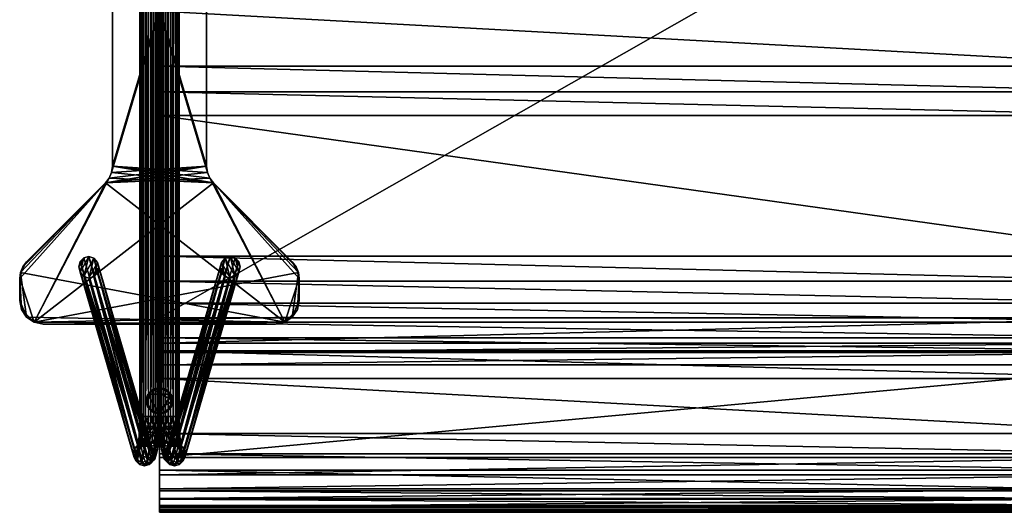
# Model space of a CAD drawing. Header units: inches. Extents: x -3.5 to 50, y -16.1 to 12.2.
# Tile 1 of 243: x -3.5 to 21.2, y -12.6 to -0.2. Entities that reach past the tile are written whole.
import ezdxf

# ---------------------------------------------------------------- set-up
doc = ezdxf.new("R2010")
doc.units = ezdxf.units.IN
doc.header["$MEASUREMENT"] = 0
for name, color, linetype in [('AFUCH-3-BSPT', 4, 'Continuous'), ('AFUCH-3-GDPL', 19, 'Continuous'), ('AFUCH-3-STUP', 5, 'Continuous')]:
    doc.layers.add(name, color=color, linetype=linetype)

msp = doc.modelspace()

# ---------------------------------------------------------------- meshes
at = {"layer": 'AFUCH-3-BSPT'}
mesh = msp.add_polyface(dxfattribs=at)
corners = [(-0.048, 10.191, 0.771), (-0.048, -10.191, 0.771), (0, -10.191, 0.651), (0, 10.191, 0.651), (-0.018, -10.191, 0.523), (-0.018, 10.191, 0.523), (-0.098, -10.191, 0.421), (-0.098, 10.191, 0.421), (-0.218, -10.191, 0.372), (-0.218, 10.191, 0.372), (-0.346, -10.191, 0.39), (-0.346, 10.191, 0.39), (-0.448, -10.191, 0.47), (-0.448, 10.191, 0.47), (-0.496, -10.191, 0.59), (-0.496, 10.191, 0.59), (-0.478, -10.191, 0.718), (-0.478, 10.191, 0.718), (-0.398, -10.191, 0.82), (-0.398, 10.191, 0.82), (-0.278, -10.191, 0.869), (-0.278, 10.191, 0.869), (-0.15, -10.191, 0.851), (-0.15, 10.191, 0.851), (-1.896, -6.681, 13.019), (-1.644, -6.225, 13.019), (-1.77, -6.182, 13.019), (-1.988, -6.577, 13.019), (-1.896, -6.212, 13.019), (-2.022, -6.44, 13.019), (-1.988, -6.307, 13.019), (-1.77, -6.724, 13.019), (-1.552, -6.329, 13.019), (-1.644, -6.694, 13.019), (-1.518, -6.466, 13.019), (-1.552, -6.6, 13.019), (-1.181, -3.92, 13.019), (-1.181, -3.92, 13.144), (-1.181, 3.92, 13.144), (-1.354, -4.338, 13.144), (-1.26, -4.215, 13.144), (-1.26, -4.215, 13.019), (-1.354, -4.338, 13.019), (-1.201, -4.073, 13.144), (-1.201, -4.073, 13.019), (-3.331, -6.315, 13.019), (-3.331, -6.315, 13.144), (-3.425, -6.437, 13.019), (-3.425, -6.437, 13.144), (-3.484, -6.579, 13.019), (-3.484, -6.579, 13.144), (-3.504, -6.732, 13.144), (-3.504, -6.732, 13.019), (-3.504, -7.283, 13.019), (-3.504, -7.283, 13.144), (-3.459, -7.509, 13.144), (-3.331, -7.701, 13.019), (3.139, -7.829, 13.019), (1.181, -3.92, 13.019), (1.201, 4.073, 13.019), (-3.139, -7.829, 13.144), (1.354, -4.338, 13.144), (1.201, -4.073, 13.144)]
mesh.append_faces([[corners[k] for k in face] for face in [(29, 28, 30), (34, 33, 35)]], dxfattribs={"vtx0": -1})
mesh.append_faces([[corners[k] for k in face] for face in [(24, 26, 27), (27, 28, 29), (25, 31, 32), (32, 33, 34)]], dxfattribs={"vtx0": -1, "vtx1": -1})
mesh.append_faces([[corners[k] for k in face] for face in [(56, 53, 49), (57, 56, 49), (57, 49, 42), (39, 48, 51), (51, 55, 60), (39, 51, 60), (40, 60, 61)]], dxfattribs={"vtx0": -1, "vtx1": -1, "vtx2": -1})
mesh.append_faces([[corners[k] for k in face] for face in [(24, 25, 26), (27, 26, 28), (25, 24, 31), (32, 31, 33), (49, 45, 42), (58, 42, 41), (58, 41, 44), (59, 44, 36)]], dxfattribs={"vtx0": -1, "vtx2": -1})
mesh.append_faces([[corners[k] for k in face] for face in [(0, 1, 2), (3, 2, 4), (5, 4, 6), (7, 6, 8), (9, 8, 10), (11, 10, 12), (13, 12, 14), (15, 14, 16), (17, 16, 18), (19, 18, 20), (21, 20, 22), (23, 22, 1), (40, 39, 60), (43, 40, 61), (37, 43, 61), (38, 37, 62)]], dxfattribs={"vtx1": -1, "vtx2": -1})
mesh.append_faces([[corners[k] for k in face] for face in [(36, 37, 38), (39, 40, 41), (41, 42, 39), (43, 44, 41), (41, 40, 43), (36, 44, 43), (43, 37, 36), (45, 46, 39), (39, 42, 45), (45, 47, 48), (48, 46, 45), (49, 50, 48), (48, 47, 49), (51, 50, 49), (49, 52, 51), (53, 54, 51), (51, 52, 53), (55, 54, 53), (53, 52, 49), (49, 47, 45), (39, 46, 48), (48, 50, 51), (51, 54, 55)]], dxfattribs={"vtx2": -1})
mesh = msp.add_polyface(dxfattribs=at)
corners = [(-0.048, 10.191, 0.771), (0, -10.191, 0.651), (0, 10.191, 0.651), (-0.018, -10.191, 0.523), (-0.018, 10.191, 0.523), (-0.098, -10.191, 0.421), (-0.098, 10.191, 0.421), (-0.218, -10.191, 0.372), (-0.218, 10.191, 0.372), (-0.346, -10.191, 0.39), (-0.346, 10.191, 0.39), (-0.448, -10.191, 0.47), (-0.448, 10.191, 0.47), (-0.496, -10.191, 0.59), (-0.496, 10.191, 0.59), (-0.478, -10.191, 0.718), (-0.478, 10.191, 0.718), (-0.398, -10.191, 0.82), (-0.398, 10.191, 0.82), (-0.278, -10.191, 0.869), (-0.278, 10.191, 0.869), (-0.15, -10.191, 0.851), (-0.15, 10.191, 0.851), (-0.048, -10.191, 0.771), (-1.988, 6.577, 13.019), (-1.896, 6.212, 13.019), (-1.77, 6.182, 13.019), (-1.896, 6.681, 13.019), (-1.644, 6.225, 13.019), (-1.77, 6.724, 13.019), (-1.552, 6.329, 13.019), (-1.644, 6.694, 13.019), (-1.518, 6.466, 13.019), (-1.552, 6.599, 13.019), (-2.022, 6.44, 13.019), (-1.988, 6.306, 13.019), (-1.354, 4.338, 13.019), (-1.354, 4.338, 13.144), (-3.331, 6.315, 13.144), (-3.331, 6.315, 13.019), (-1.181, 3.92, 13.144), (-1.201, 4.073, 13.144), (-1.201, 4.073, 13.019), (-1.181, 3.92, 13.019), (-1.26, 4.215, 13.144), (-1.26, 4.215, 13.019), (-1.181, -3.92, 13.019), (-3.459, 7.509, 13.019), (-3.504, 7.283, 13.019), (-3.504, 7.283, 13.144), (-3.504, 6.732, 13.019), (-3.504, 6.732, 13.144), (-3.484, 6.579, 13.019), (-3.484, 6.579, 13.144), (-3.425, 6.437, 13.019), (-3.425, 6.437, 13.144), (-3.139, 7.829, 13.019), (1.201, 4.073, 13.019), (1.354, 4.338, 13.019), (1.201, -4.073, 13.144), (1.181, 3.92, 13.144), (-3.331, 7.701, 13.144), (3.139, 7.829, 13.144)]
mesh.append_faces([[corners[k] for k in face] for face in [(31, 32, 33), (37, 55, 38)]], dxfattribs={"vtx0": -1})
mesh.append_faces([[corners[k] for k in face] for face in [(24, 26, 27), (27, 28, 29), (29, 30, 31), (34, 25, 24)]], dxfattribs={"vtx0": -1, "vtx1": -1})
mesh.append_faces([[corners[k] for k in face] for face in [(50, 47, 56), (56, 58, 45), (50, 56, 36), (54, 50, 36), (61, 49, 53), (62, 61, 53), (37, 62, 53)]], dxfattribs={"vtx0": -1, "vtx1": -1, "vtx2": -1})
mesh.append_faces([[corners[k] for k in face] for face in [(0, 1, 2), (2, 3, 4), (4, 5, 6), (6, 7, 8), (8, 9, 10), (10, 11, 12), (12, 13, 14), (14, 15, 16), (16, 17, 18), (18, 19, 20), (20, 21, 22), (22, 23, 0), (24, 25, 26), (27, 26, 28), (29, 28, 30), (31, 30, 32), (57, 46, 43), (58, 43, 42), (58, 42, 45), (56, 45, 36), (37, 53, 55)]], dxfattribs={"vtx0": -1, "vtx2": -1})
mesh.append_faces([[corners[k] for k in face] for face in [(39, 54, 36)]], dxfattribs={"vtx1": -1})
mesh.append_faces([[corners[k] for k in face] for face in [(41, 40, 59), (44, 41, 60), (37, 44, 60)]], dxfattribs={"vtx1": -1, "vtx2": -1})
mesh.append_faces([[corners[k] for k in face] for face in [(34, 35, 25), (36, 37, 38), (38, 39, 36), (40, 41, 42), (42, 43, 40), (44, 45, 42), (42, 41, 44), (36, 45, 44), (44, 37, 36), (40, 43, 46), (47, 48, 49), (50, 51, 49), (49, 48, 50), (50, 52, 53), (53, 51, 50), (54, 55, 53), (53, 52, 54), (38, 55, 54), (54, 39, 38), (54, 52, 50), (50, 48, 47), (49, 51, 53)]], dxfattribs={"vtx2": -1})
mesh = msp.add_polyface(dxfattribs=at)
corners = [(3.459, -7.509, 13.019), (3.504, -7.283, 13.019), (3.504, -7.283, 13.144), (3.459, -7.509, 13.144), (3.504, -6.732, 13.019), (3.504, -6.732, 13.144), (3.484, -6.579, 13.019), (3.484, -6.579, 13.144), (3.425, -6.437, 13.019), (3.425, -6.437, 13.144), (3.331, -6.315, 13.144), (3.331, -6.315, 13.019), (1.354, -4.338, 13.019), (1.354, -4.338, 13.144), (1.181, -3.92, 13.144), (1.201, -4.073, 13.144), (1.201, -4.073, 13.019), (1.181, -3.92, 13.019), (1.26, -4.215, 13.144), (1.26, -4.215, 13.019), (1.181, 3.92, 13.019), (3.139, -7.829, 13.019), (-1.354, -4.338, 13.019), (-1.201, -4.073, 13.019), (3.331, -7.701, 13.144), (-3.139, -7.829, 13.144), (-1.181, -3.92, 13.144), (-1.201, 4.073, 13.144), (0.049, -10.191, 0.771), (0.049, 10.191, 0.771), (0, -10.191, 0.651), (0, 10.191, 0.651), (0.018, -10.191, 0.523), (0.018, 10.191, 0.523), (0.098, -10.191, 0.421), (0.098, 10.191, 0.421), (0.218, -10.191, 0.372), (0.218, 10.191, 0.372), (0.346, -10.191, 0.39), (0.346, 10.191, 0.39), (0.448, -10.191, 0.47), (0.448, 10.191, 0.47), (0.496, -10.191, 0.59), (0.496, 10.191, 0.59), (0.478, -10.191, 0.718), (0.478, 10.191, 0.718), (0.399, -10.191, 0.82), (0.399, 10.191, 0.82), (0.279, -10.191, 0.869), (0.279, 10.191, 0.869), (0.151, -10.191, 0.851), (0.151, 10.191, 0.851), (1.645, -6.225, 13.019), (1.896, -6.681, 13.019), (1.771, -6.182, 13.019), (1.989, -6.577, 13.019), (1.896, -6.212, 13.019), (2.022, -6.44, 13.019), (1.989, -6.307, 13.019), (1.771, -6.724, 13.019), (1.552, -6.329, 13.019), (1.645, -6.694, 13.019), (1.519, -6.466, 13.019), (1.552, -6.6, 13.019)]
mesh.append_faces([[corners[k] for k in face] for face in [(56, 57, 58), (61, 62, 63)]], dxfattribs={"vtx0": -1})
mesh.append_faces([[corners[k] for k in face] for face in [(52, 53, 54), (54, 55, 56), (53, 52, 59), (59, 60, 61)]], dxfattribs={"vtx0": -1, "vtx1": -1})
mesh.append_faces([[corners[k] for k in face] for face in [(12, 8, 4), (4, 0, 21), (12, 4, 21), (19, 21, 22), (24, 2, 7), (25, 24, 7), (25, 7, 13)]], dxfattribs={"vtx0": -1, "vtx1": -1, "vtx2": -1})
mesh.append_faces([[corners[k] for k in face] for face in [(7, 10, 13), (26, 13, 18), (26, 18, 15), (27, 15, 14), (54, 53, 55), (56, 55, 57), (59, 52, 60), (61, 60, 62)]], dxfattribs={"vtx0": -1, "vtx2": -1})
mesh.append_faces([[corners[k] for k in face] for face in [(19, 12, 21), (16, 19, 22), (17, 16, 22), (20, 17, 23), (28, 29, 30), (30, 31, 32), (32, 33, 34), (34, 35, 36), (36, 37, 38), (38, 39, 40), (40, 41, 42), (42, 43, 44), (44, 45, 46), (46, 47, 48), (48, 49, 50), (50, 51, 28)]], dxfattribs={"vtx1": -1, "vtx2": -1})
mesh.append_faces([[corners[k] for k in face] for face in [(0, 1, 2), (2, 3, 0), (4, 5, 2), (2, 1, 4), (4, 6, 7), (7, 5, 4), (8, 9, 7), (7, 6, 8), (10, 9, 8), (8, 11, 10), (12, 13, 10), (10, 11, 12), (14, 15, 16), (16, 17, 14), (18, 19, 16), (16, 15, 18), (12, 19, 18), (18, 13, 12), (14, 17, 20), (12, 11, 8), (8, 6, 4), (4, 1, 0), (2, 5, 7), (7, 9, 10)]], dxfattribs={"vtx2": -1})
mesh = msp.add_polyface(dxfattribs=at)
corners = [(1.181, 3.92, 13.019), (1.181, 3.92, 13.144), (1.181, -3.92, 13.144), (1.354, 4.338, 13.144), (1.26, 4.215, 13.144), (1.26, 4.215, 13.019), (1.354, 4.338, 13.019), (1.201, 4.073, 13.144), (1.201, 4.073, 13.019), (3.331, 6.315, 13.019), (3.331, 6.315, 13.144), (3.425, 6.437, 13.019), (3.425, 6.437, 13.144), (3.484, 6.579, 13.019), (3.484, 6.579, 13.144), (3.504, 6.732, 13.144), (3.504, 6.732, 13.019), (3.504, 7.283, 13.019), (3.504, 7.283, 13.144), (3.459, 7.509, 13.144), (3.331, 7.701, 13.019), (-3.139, 7.829, 13.019), (-1.201, -4.073, 13.019), (-1.181, 3.92, 13.019), (-1.201, 4.073, 13.144), (-1.354, 4.338, 13.144), (3.139, 7.829, 13.144), (0, -10.191, 0.651), (0.049, 10.191, 0.771), (0, 10.191, 0.651), (0.018, -10.191, 0.523), (0.018, 10.191, 0.523), (0.098, -10.191, 0.421), (0.098, 10.191, 0.421), (0.218, -10.191, 0.372), (0.218, 10.191, 0.372), (0.346, -10.191, 0.39), (0.346, 10.191, 0.39), (0.448, -10.191, 0.47), (0.448, 10.191, 0.47), (0.496, -10.191, 0.59), (0.496, 10.191, 0.59), (0.478, -10.191, 0.718), (0.478, 10.191, 0.718), (0.399, -10.191, 0.82), (0.399, 10.191, 0.82), (0.279, -10.191, 0.869), (0.279, 10.191, 0.869), (0.151, -10.191, 0.851), (0.151, 10.191, 0.851), (0.049, -10.191, 0.771), (1.896, 6.212, 13.019), (1.989, 6.577, 13.019), (1.771, 6.182, 13.019), (1.896, 6.681, 13.019), (1.645, 6.225, 13.019), (1.771, 6.724, 13.019), (1.552, 6.329, 13.019), (1.645, 6.694, 13.019), (1.519, 6.466, 13.019), (1.552, 6.599, 13.019), (1.989, 6.306, 13.019), (2.022, 6.44, 13.019)]
mesh.append_faces([[corners[k] for k in face] for face in [(59, 58, 60)]], dxfattribs={"vtx0": -1})
mesh.append_faces([[corners[k] for k in face] for face in [(27, 28, 29), (30, 29, 31), (32, 31, 33), (34, 33, 35), (36, 35, 37), (38, 37, 39), (40, 39, 41), (42, 41, 43), (44, 43, 45), (46, 45, 47), (48, 47, 49), (50, 49, 28), (51, 52, 53), (53, 54, 55), (55, 56, 57), (57, 58, 59)]], dxfattribs={"vtx0": -1, "vtx1": -1})
mesh.append_faces([[corners[k] for k in face] for face in [(20, 17, 13), (21, 20, 13), (21, 13, 6), (3, 12, 15), (15, 19, 26), (3, 15, 26), (25, 4, 26)]], dxfattribs={"vtx0": -1, "vtx1": -1, "vtx2": -1})
mesh.append_faces([[corners[k] for k in face] for face in [(13, 9, 6), (24, 2, 1), (25, 1, 7), (25, 7, 4), (53, 52, 54), (55, 54, 56), (57, 56, 58), (51, 62, 52)]], dxfattribs={"vtx0": -1, "vtx2": -1})
mesh.append_faces([[corners[k] for k in face] for face in [(61, 62, 51)]], dxfattribs={"vtx1": -1})
mesh.append_faces([[corners[k] for k in face] for face in [(8, 0, 22), (5, 8, 23), (6, 5, 23), (4, 3, 26)]], dxfattribs={"vtx1": -1, "vtx2": -1})
mesh.append_faces([[corners[k] for k in face] for face in [(0, 1, 2), (3, 4, 5), (5, 6, 3), (7, 8, 5), (5, 4, 7), (0, 8, 7), (7, 1, 0), (9, 10, 3), (3, 6, 9), (9, 11, 12), (12, 10, 9), (13, 14, 12), (12, 11, 13), (15, 14, 13), (13, 16, 15), (17, 18, 15), (15, 16, 17), (19, 18, 17), (17, 16, 13), (13, 11, 9), (3, 10, 12), (12, 14, 15), (15, 18, 19)]], dxfattribs={"vtx2": -1})
mesh = msp.add_polyface(dxfattribs=at)
corners = [(-0.006, -10.508, 0.703), (-0.018, -10.191, 0.523), (0, -10.191, 0.651), (-0.054, -10.467, 0.816), (-0.048, -10.191, 0.771), (-0.155, -10.438, 0.891), (-0.15, -10.191, 0.851), (-0.283, -10.427, 0.907), (-0.278, -10.191, 0.869), (-0.403, -10.438, 0.861), (-0.398, -10.191, 0.82), (-0.484, -10.467, 0.764), (-0.478, -10.191, 0.718), (-0.503, -10.508, 0.642), (-0.496, -10.191, 0.59), (-0.455, -10.548, 0.529), (-0.448, -10.191, 0.47), (-0.354, -10.577, 0.454), (-0.346, -10.191, 0.39), (-0.226, -10.588, 0.438), (-0.218, -10.191, 0.372), (-0.105, -10.577, 0.484), (-0.098, -10.191, 0.421), (-0.025, -10.548, 0.581), (-0.528, -10.899, 1.876), (-1.896, -6.212, 13.019), (-1.77, -6.182, 13.019), (-0.402, -10.868, 1.878), (-1.644, -6.225, 13.019), (-0.28, -10.899, 1.906), (-1.552, -6.329, 13.019), (-0.193, -10.984, 1.952), (-1.518, -6.466, 13.019), (-0.166, -11.099, 2.004), (-1.552, -6.6, 13.019), (-0.205, -11.214, 2.048), (-1.644, -6.694, 13.019), (-0.3, -11.299, 2.072), (-0.426, -11.33, 2.069), (-1.988, -6.307, 13.019), (-0.623, -10.984, 1.9), (-2.022, -6.44, 13.019), (-0.662, -11.099, 1.943), (-1.988, -6.577, 13.019), (-0.635, -11.214, 1.995), (-1.896, -6.681, 13.019), (-0.548, -11.299, 2.041), (-1.77, -6.724, 13.019), (-3.504, -7.283, 13.019), (-3.459, -7.509, 13.019), (-3.459, -7.509, 13.144), (-3.331, -7.701, 13.019), (-3.331, -7.701, 13.144), (-3.139, -7.829, 13.019), (-3.139, -7.829, 13.144), (-2.913, -7.874, 13.019), (-2.913, -7.874, 13.144), (2.913, -7.874, 13.144), (3.139, -7.829, 13.019)]
mesh.append_faces([[corners[k] for k in face] for face in [(0, 1, 2), (3, 2, 4), (5, 4, 6), (7, 6, 8), (9, 8, 10), (11, 10, 12), (13, 12, 14), (15, 14, 16), (17, 16, 18), (19, 18, 20), (21, 20, 22), (23, 22, 1), (39, 24, 40), (41, 40, 42), (43, 42, 44), (45, 44, 46), (47, 46, 38)]], dxfattribs={"vtx0": -1, "vtx1": -1})
mesh.append_faces([[corners[k] for k in face] for face in [(58, 55, 51)]], dxfattribs={"vtx0": -1, "vtx1": -1, "vtx2": -1})
mesh.append_faces([[corners[k] for k in face] for face in [(24, 26, 27), (27, 28, 29), (29, 30, 31), (31, 32, 33), (33, 34, 35), (35, 36, 37)]], dxfattribs={"vtx0": -1, "vtx2": -1})
mesh.append_faces([[corners[k] for k in face] for face in [(5, 6, 7), (7, 8, 9), (19, 20, 21), (39, 40, 41), (41, 42, 43), (43, 44, 45), (45, 46, 47), (47, 38, 36)]], dxfattribs={"vtx1": -1})
mesh.append_faces([[corners[k] for k in face] for face in [(0, 2, 3), (3, 4, 5), (9, 10, 11), (11, 12, 13), (13, 14, 15), (15, 16, 17), (21, 22, 23), (23, 1, 0), (37, 36, 38)]], dxfattribs={"vtx1": -1, "vtx2": -1})
mesh.append_faces([[corners[k] for k in face] for face in [(24, 25, 26), (27, 26, 28), (29, 28, 30), (31, 30, 32), (33, 32, 34), (35, 34, 36), (39, 25, 24), (48, 49, 50), (51, 52, 50), (50, 49, 51), (53, 54, 52), (52, 51, 53), (53, 55, 56), (56, 54, 53), (57, 56, 55), (55, 53, 51), (51, 49, 48), (50, 52, 54), (54, 56, 57)]], dxfattribs={"vtx2": -1})
mesh = msp.add_polyface(dxfattribs=at)
corners = [(-2.913, -7.874, 13.019), (2.913, -7.874, 13.019), (2.913, -7.874, 13.144), (3.139, -7.829, 13.019), (3.139, -7.829, 13.144), (3.331, -7.701, 13.019), (3.331, -7.701, 13.144), (3.459, -7.509, 13.019), (3.459, -7.509, 13.144), (-3.139, -7.829, 13.144), (3.504, -7.283, 13.144), (0.018, -10.191, 0.523), (0.006, -10.508, 0.703), (0, -10.191, 0.651), (0.054, -10.467, 0.816), (0.049, -10.191, 0.771), (0.156, -10.438, 0.891), (0.151, -10.191, 0.851), (0.283, -10.427, 0.907), (0.279, -10.191, 0.869), (0.404, -10.438, 0.861), (0.399, -10.191, 0.82), (0.484, -10.467, 0.764), (0.478, -10.191, 0.718), (0.503, -10.508, 0.642), (0.496, -10.191, 0.59), (0.455, -10.548, 0.529), (0.448, -10.191, 0.47), (0.354, -10.577, 0.454), (0.346, -10.191, 0.39), (0.226, -10.588, 0.438), (0.218, -10.191, 0.372), (0.106, -10.577, 0.484), (0.098, -10.191, 0.421), (0.025, -10.548, 0.581), (1.896, -6.212, 13.019), (0.528, -10.899, 1.876), (1.771, -6.182, 13.019), (0.403, -10.868, 1.878), (1.645, -6.225, 13.019), (0.28, -10.899, 1.906), (1.552, -6.329, 13.019), (0.194, -10.984, 1.952), (1.519, -6.466, 13.019), (0.166, -11.099, 2.004), (1.552, -6.6, 13.019), (0.205, -11.214, 2.048), (1.645, -6.694, 13.019), (0.301, -11.299, 2.072), (0.426, -11.33, 2.069), (1.989, -6.307, 13.019), (0.623, -10.984, 1.9), (2.022, -6.44, 13.019), (0.663, -11.099, 1.943), (1.989, -6.577, 13.019), (0.635, -11.214, 1.995), (1.896, -6.681, 13.019), (0.549, -11.299, 2.041), (1.771, -6.724, 13.019)]
mesh.append_faces([[corners[k] for k in face] for face in [(37, 36, 38), (39, 38, 40), (41, 40, 42), (43, 42, 44), (45, 44, 46), (47, 46, 48)]], dxfattribs={"vtx0": -1, "vtx1": -1})
mesh.append_faces([[corners[k] for k in face] for face in [(9, 2, 6)]], dxfattribs={"vtx0": -1, "vtx1": -1, "vtx2": -1})
mesh.append_faces([[corners[k] for k in face] for face in [(11, 12, 13), (13, 14, 15), (15, 16, 17), (17, 18, 19), (19, 20, 21), (21, 22, 23), (23, 24, 25), (25, 26, 27), (27, 28, 29), (29, 30, 31), (31, 32, 33), (33, 34, 11), (36, 50, 51), (51, 52, 53), (53, 54, 55), (55, 56, 57), (57, 58, 49)]], dxfattribs={"vtx0": -1, "vtx2": -1})
mesh.append_faces([[corners[k] for k in face] for face in [(35, 36, 37), (37, 38, 39), (39, 40, 41), (41, 42, 43), (43, 44, 45), (45, 46, 47), (35, 50, 36)]], dxfattribs={"vtx1": -1})
mesh.append_faces([[corners[k] for k in face] for face in [(13, 12, 14), (15, 14, 16), (21, 20, 22), (23, 22, 24), (25, 24, 26), (27, 26, 28), (33, 32, 34), (11, 34, 12), (47, 48, 49)]], dxfattribs={"vtx1": -1, "vtx2": -1})
mesh.append_faces([[corners[k] for k in face] for face in [(0, 1, 2), (1, 3, 4), (4, 2, 1), (5, 6, 4), (4, 3, 5), (7, 8, 6), (6, 5, 7), (7, 5, 3), (3, 1, 0), (2, 4, 6), (6, 8, 10), (17, 16, 18), (19, 18, 20), (29, 28, 30), (31, 30, 32), (51, 50, 52), (53, 52, 54), (55, 54, 56), (57, 56, 58), (49, 58, 47)]], dxfattribs={"vtx2": -1})
mesh = msp.add_polyface(dxfattribs=at)
corners = [(-0.374, -10.923, 1.647), (-0.528, -10.899, 1.876), (-0.402, -10.868, 1.878), (-0.25, -10.957, 1.664), (-0.28, -10.899, 1.906), (-0.16, -11.048, 1.682), (-0.193, -10.984, 1.952), (-0.498, -10.957, 1.634), (-0.623, -10.984, 1.9), (-0.354, -10.577, 0.454), (-0.346, -10.191, 0.39), (-0.226, -10.588, 0.438), (-0.345, -10.9, 1.41), (-0.22, -10.933, 1.417), (-0.192, -10.83, 1.19), (-0.095, -10.906, 1.151), (-0.07, -10.715, 0.948), (-0.025, -10.791, 0.853), (-0.006, -10.508, 0.703), (-0.318, -10.802, 1.193), (-0.17, -10.659, 1.009), (-0.054, -10.467, 0.816), (-0.468, -10.933, 1.386), (-0.44, -10.83, 1.16), (-0.297, -10.638, 1.02), (-0.418, -10.659, 0.978), (-0.283, -10.427, 0.907), (-0.403, -10.438, 0.861), (-0.155, -10.438, 0.891), (-0.126, -11.021, 1.405), (-0.053, -11.01, 1.086), (-0.046, -10.867, 0.751), (-0.025, -10.548, 0.581), (-0.078, -11.114, 1.013), (-0.128, -10.923, 0.668), (-0.105, -10.577, 0.484), (-0.249, -10.943, 0.626), (-0.376, -10.923, 0.637), (-0.476, -10.867, 0.698), (-0.455, -10.548, 0.529), (-0.508, -11.114, 0.961), (-0.55, -11.01, 1.025), (-0.521, -10.791, 0.792), (-0.503, -10.508, 0.642), (-0.525, -10.906, 1.098), (-0.5, -10.715, 0.895), (-0.484, -10.467, 0.764), (-0.556, -11.021, 1.352)]
mesh.append_faces([[corners[k] for k in face] for face in [(7, 12, 22), (22, 19, 23), (23, 24, 25), (25, 26, 27), (34, 11, 35), (36, 9, 11)]], dxfattribs={"vtx0": -1})
mesh.append_faces([[corners[k] for k in face] for face in [(0, 1, 2), (3, 2, 4), (5, 4, 6), (7, 8, 1), (3, 29, 13), (30, 31, 17), (33, 34, 31), (31, 35, 32), (37, 39, 9), (40, 42, 38), (38, 43, 39), (41, 45, 42), (42, 46, 43), (27, 45, 25), (47, 23, 44), (44, 25, 45)]], dxfattribs={"vtx0": -1, "vtx1": -1})
mesh.append_faces([[corners[k] for k in face] for face in [(14, 15, 16), (16, 17, 18), (20, 16, 21), (13, 29, 15), (15, 30, 17), (17, 31, 32), (31, 34, 35), (37, 38, 39), (40, 41, 42), (38, 42, 43), (41, 44, 45), (42, 45, 46)]], dxfattribs={"vtx0": -1, "vtx2": -1})
mesh.append_faces([[corners[k] for k in face] for face in [(0, 2, 3), (7, 1, 0), (9, 10, 11), (12, 0, 13), (19, 12, 14), (24, 19, 20), (26, 24, 28)]], dxfattribs={"vtx1": -1})
mesh.append_faces([[corners[k] for k in face] for face in [(3, 4, 5), (14, 13, 15), (16, 15, 17), (20, 14, 16), (21, 16, 18), (28, 20, 21), (46, 45, 27), (22, 23, 47), (23, 25, 44)]], dxfattribs={"vtx1": -1, "vtx2": -1})
mesh.append_faces([[corners[k] for k in face] for face in [(12, 13, 14), (19, 14, 20), (7, 0, 12), (22, 12, 19), (23, 19, 24), (25, 24, 26), (24, 20, 28), (0, 3, 13), (34, 36, 11), (36, 37, 9)]], dxfattribs={"vtx2": -1})
mesh = msp.add_polyface(dxfattribs=at)
corners = [(-0.006, -10.508, 0.703), (-0.025, -10.791, 0.853), (-0.025, -10.548, 0.581), (0.528, -10.899, 1.876), (0.374, -10.923, 1.647), (0.403, -10.868, 1.878), (0.25, -10.957, 1.664), (0.28, -10.899, 1.906), (0.16, -11.048, 1.682), (0.194, -10.984, 1.952), (0.623, -10.984, 1.9), (0.499, -10.957, 1.634), (0.345, -10.9, 1.41), (0.22, -10.933, 1.417), (0.192, -10.83, 1.19), (0.095, -10.906, 1.151), (0.07, -10.715, 0.948), (0.025, -10.791, 0.853), (0.006, -10.508, 0.703), (0.025, -10.548, 0.581), (0.319, -10.802, 1.193), (0.17, -10.659, 1.009), (0.054, -10.467, 0.816), (0.468, -10.933, 1.386), (0.44, -10.83, 1.16), (0.297, -10.638, 1.02), (0.418, -10.659, 0.978), (0.283, -10.427, 0.907), (0.404, -10.438, 0.861), (0.156, -10.438, 0.891), (0.126, -11.021, 1.405), (0.054, -11.01, 1.086), (0.046, -10.867, 0.751), (0.128, -10.923, 0.668), (0.078, -11.114, 1.013), (0.106, -10.577, 0.484), (0.249, -10.943, 0.626), (0.226, -10.588, 0.438), (0.376, -10.923, 0.637), (0.354, -10.577, 0.454), (0.476, -10.867, 0.698), (0.455, -10.548, 0.529), (0.55, -11.01, 1.025), (0.508, -11.114, 0.961), (0.521, -10.791, 0.792), (0.503, -10.508, 0.642), (0.525, -10.906, 1.098), (0.5, -10.715, 0.895), (0.484, -10.467, 0.764), (0.556, -11.021, 1.352)]
mesh.append_faces([[corners[k] for k in face] for face in [(12, 11, 23), (20, 23, 24), (25, 24, 26), (27, 26, 28), (37, 33, 35), (39, 36, 37)]], dxfattribs={"vtx0": -1})
mesh.append_faces([[corners[k] for k in face] for face in [(15, 14, 16), (17, 16, 18), (16, 21, 22), (30, 13, 15), (31, 15, 17), (32, 17, 19), (33, 32, 35), (40, 38, 41), (42, 43, 44), (44, 40, 45), (46, 42, 47), (47, 44, 48)]], dxfattribs={"vtx0": -1, "vtx1": -1})
mesh.append_faces([[corners[k] for k in face] for face in [(3, 4, 5), (5, 6, 7), (7, 8, 9), (10, 11, 3), (30, 6, 13), (32, 31, 17), (33, 34, 32), (35, 32, 19), (41, 38, 39), (44, 43, 40), (45, 40, 41), (47, 42, 44), (48, 44, 45), (47, 28, 26), (24, 49, 46), (26, 46, 47)]], dxfattribs={"vtx0": -1, "vtx2": -1})
mesh.append_faces([[corners[k] for k in face] for face in [(13, 12, 14), (14, 20, 21), (4, 11, 12), (12, 23, 20), (20, 24, 25), (25, 26, 27), (21, 25, 29), (6, 4, 13), (36, 33, 37), (38, 36, 39)]], dxfattribs={"vtx1": -1})
mesh.append_faces([[corners[k] for k in face] for face in [(0, 1, 2), (7, 6, 8), (13, 14, 15), (15, 16, 17), (17, 18, 19), (14, 21, 16), (16, 22, 18), (21, 29, 22), (47, 48, 28), (24, 23, 49), (26, 24, 46)]], dxfattribs={"vtx1": -1, "vtx2": -1})
mesh.append_faces([[corners[k] for k in face] for face in [(5, 4, 6), (3, 11, 4), (4, 12, 13), (12, 20, 14), (20, 25, 21), (25, 27, 29)]], dxfattribs={"vtx2": -1})
mesh = msp.add_polyface(dxfattribs=at)
corners = [(-0.16, -11.048, 1.682), (-0.193, -10.984, 1.952), (-0.128, -11.173, 1.694), (-0.166, -11.099, 2.004), (-0.162, -11.298, 1.698), (-0.205, -11.214, 2.048), (-0.254, -11.389, 1.693), (-0.3, -11.299, 2.072), (-0.378, -11.422, 1.68), (-0.426, -11.33, 2.069), (-0.502, -11.389, 1.663), (-0.548, -11.299, 2.041), (-0.592, -11.298, 1.646), (-0.635, -11.214, 1.995), (-0.624, -11.173, 1.633), (-0.662, -11.099, 1.943), (-0.59, -11.048, 1.629), (-0.623, -10.984, 1.9), (-0.498, -10.957, 1.634), (-0.25, -10.957, 1.664), (-0.126, -11.021, 1.405), (-0.089, -11.142, 1.377), (-0.053, -11.01, 1.086), (-0.095, -10.906, 1.151), (-0.118, -11.263, 1.341), (-0.078, -11.114, 1.013), (-0.046, -10.867, 0.751), (-0.206, -11.351, 1.306), (-0.163, -11.19, 0.952), (-0.128, -10.923, 0.668), (-0.329, -11.384, 1.283), (-0.285, -11.218, 0.918), (-0.249, -10.943, 0.626), (-0.454, -11.351, 1.276), (-0.411, -11.19, 0.921), (-0.376, -10.923, 0.637), (-0.548, -11.263, 1.288), (-0.508, -11.114, 0.961), (-0.476, -10.867, 0.698), (-0.585, -11.142, 1.316), (-0.55, -11.01, 1.025), (-0.468, -10.933, 1.386), (-0.556, -11.021, 1.352), (-0.525, -10.906, 1.098)]
mesh.append_faces([[corners[k] for k in face] for face in [(6, 30, 27), (27, 31, 28), (28, 32, 29), (8, 33, 30), (30, 34, 31), (31, 35, 32)]], dxfattribs={"vtx0": -1})
mesh.append_faces([[corners[k] for k in face] for face in [(2, 1, 3), (4, 3, 5), (6, 5, 7), (8, 7, 9), (10, 9, 11), (12, 11, 13), (14, 13, 15), (16, 15, 17), (0, 21, 20), (20, 22, 23), (2, 24, 21), (21, 25, 22), (4, 27, 24), (24, 28, 25), (10, 36, 33), (33, 37, 34), (34, 38, 35), (12, 39, 36), (36, 40, 37), (14, 42, 39), (39, 43, 40)]], dxfattribs={"vtx0": -1, "vtx1": -1})
mesh.append_faces([[corners[k] for k in face] for face in [(19, 0, 20), (0, 2, 21), (20, 21, 22), (2, 4, 24), (21, 24, 25), (22, 25, 26), (4, 6, 27), (24, 27, 28), (25, 28, 29), (10, 12, 36), (33, 36, 37), (34, 37, 38), (12, 14, 39), (36, 39, 40), (14, 16, 42), (39, 42, 43), (41, 42, 16)]], dxfattribs={"vtx0": -1, "vtx2": -1})
mesh.append_faces([[corners[k] for k in face] for face in [(6, 7, 8), (8, 9, 10)]], dxfattribs={"vtx1": -1})
mesh.append_faces([[corners[k] for k in face] for face in [(0, 1, 2), (2, 3, 4), (4, 5, 6), (10, 11, 12), (12, 13, 14), (14, 15, 16), (16, 17, 18), (18, 41, 16)]], dxfattribs={"vtx1": -1, "vtx2": -1})
mesh.append_faces([[corners[k] for k in face] for face in [(6, 8, 30), (27, 30, 31), (28, 31, 32), (8, 10, 33), (30, 33, 34), (31, 34, 35)]], dxfattribs={"vtx2": -1})
mesh = msp.add_polyface(dxfattribs=at)
corners = [(0.194, -10.984, 1.952), (0.16, -11.048, 1.682), (0.128, -11.173, 1.694), (0.166, -11.099, 2.004), (0.162, -11.298, 1.698), (0.205, -11.214, 2.048), (0.254, -11.389, 1.693), (0.301, -11.299, 2.072), (0.378, -11.422, 1.68), (0.426, -11.33, 2.069), (0.502, -11.389, 1.663), (0.549, -11.299, 2.041), (0.592, -11.298, 1.646), (0.635, -11.214, 1.995), (0.624, -11.173, 1.633), (0.663, -11.099, 1.943), (0.59, -11.048, 1.629), (0.623, -10.984, 1.9), (0.499, -10.957, 1.634), (0.25, -10.957, 1.664), (0.126, -11.021, 1.405), (0.089, -11.142, 1.377), (0.054, -11.01, 1.086), (0.095, -10.906, 1.151), (0.119, -11.263, 1.341), (0.078, -11.114, 1.013), (0.046, -10.867, 0.751), (0.207, -11.351, 1.306), (0.163, -11.19, 0.952), (0.128, -10.923, 0.668), (0.33, -11.384, 1.283), (0.285, -11.218, 0.918), (0.249, -10.943, 0.626), (0.455, -11.351, 1.276), (0.411, -11.19, 0.921), (0.376, -10.923, 0.637), (0.548, -11.263, 1.288), (0.508, -11.114, 0.961), (0.476, -10.867, 0.698), (0.585, -11.142, 1.316), (0.55, -11.01, 1.025), (0.468, -10.933, 1.386), (0.556, -11.021, 1.352), (0.525, -10.906, 1.098)]
mesh.append_faces([[corners[k] for k in face] for face in [(30, 6, 27), (31, 27, 28), (32, 28, 29), (33, 8, 30), (34, 30, 31), (35, 31, 32)]], dxfattribs={"vtx0": -1})
mesh.append_faces([[corners[k] for k in face] for face in [(1, 19, 20), (2, 1, 21), (21, 20, 22), (4, 2, 24), (24, 21, 25), (25, 22, 26), (6, 4, 27), (27, 24, 28), (28, 25, 29), (12, 10, 36), (36, 33, 37), (37, 34, 38), (14, 12, 39), (39, 36, 40), (16, 14, 42), (42, 39, 43), (42, 41, 16)]], dxfattribs={"vtx0": -1, "vtx1": -1})
mesh.append_faces([[corners[k] for k in face] for face in [(0, 2, 3), (3, 4, 5), (5, 6, 7), (7, 8, 9), (9, 10, 11), (11, 12, 13), (13, 14, 15), (15, 16, 17), (21, 1, 20), (22, 20, 23), (24, 2, 21), (25, 21, 22), (27, 4, 24), (28, 24, 25), (36, 10, 33), (37, 33, 34), (38, 34, 35), (39, 12, 36), (40, 36, 37), (42, 14, 39), (43, 39, 40)]], dxfattribs={"vtx0": -1, "vtx2": -1})
mesh.append_faces([[corners[k] for k in face] for face in [(8, 6, 30), (30, 27, 31), (31, 28, 32), (10, 8, 33), (33, 30, 34), (34, 31, 35)]], dxfattribs={"vtx1": -1})
mesh.append_faces([[corners[k] for k in face] for face in [(0, 1, 2), (3, 2, 4), (5, 4, 6), (11, 10, 12), (13, 12, 14), (15, 14, 16), (17, 16, 18), (41, 18, 16)]], dxfattribs={"vtx1": -1, "vtx2": -1})
mesh.append_faces([[corners[k] for k in face] for face in [(7, 6, 8), (9, 8, 10)]], dxfattribs={"vtx2": -1})
at = {"layer": 'AFUCH-3-GDPL'}
mesh = msp.add_polyface(dxfattribs=at)
corners = [(0.335, -9.797, 0), (0.29, -9.63, 0), (0.167, -9.507, 0), (0, -9.463, 0), (-0.167, -9.507, 0), (-0.29, -9.63, 0), (-0.335, -9.797, 0), (-0.29, -9.964, 0), (-0.167, -10.087, 0), (0, -10.132, 0), (0.167, -10.087, 0), (0.29, -9.964, 0), (0.335, -9.797, 0.372), (0.29, -9.964, 0.372), (0.167, -10.087, 0.372), (0, -10.132, 0.372), (-0.167, -10.087, 0.372), (-0.29, -9.964, 0.372), (-0.335, -9.797, 0.372), (-0.29, -9.63, 0.372), (-0.167, -9.507, 0.372), (0, -9.463, 0.372), (0.167, -9.507, 0.372), (0.29, -9.63, 0.372)]
mesh.append_faces([[corners[k] for k in face] for face in [(9, 7, 5), (5, 3, 1), (9, 5, 1), (11, 9, 1), (20, 18, 16), (16, 14, 12), (20, 16, 12), (22, 20, 12)]], dxfattribs={"vtx0": -1, "vtx1": -1, "vtx2": -1})
mesh.append_faces([[corners[k] for k in face] for face in [(0, 11, 1), (23, 22, 12)]], dxfattribs={"vtx1": -1})
mesh.append_faces([[corners[k] for k in face] for face in [(23, 12, 0), (0, 1, 23), (12, 13, 11), (11, 0, 12), (13, 14, 10), (10, 11, 13), (14, 15, 9), (9, 10, 14), (15, 16, 8), (8, 9, 15), (16, 17, 7), (7, 8, 16), (17, 18, 6), (6, 7, 17), (18, 19, 5), (5, 6, 18), (19, 20, 4), (4, 5, 19), (20, 21, 3), (3, 4, 20), (21, 22, 2), (2, 3, 21), (22, 23, 1), (1, 2, 22), (11, 10, 9), (9, 8, 7), (7, 6, 5), (5, 4, 3), (3, 2, 1), (22, 21, 20), (20, 19, 18), (18, 17, 16), (16, 15, 14), (14, 13, 12)]], dxfattribs={"vtx2": -1})
at = {"layer": 'AFUCH-3-STUP'}
mesh = msp.add_polyface(dxfattribs=at)
corners = [(25.218, 5.679, 16.815), (25.219, 6.647, 13.13), (25.218, 4.392, 17.055), (25.218, 3.726, 17.152), (25.218, 3.309, 17.195), (25.218, 2.829, 17.245), (25.219, 2.64, 17.254), (25.219, 2.016, 17.299), (25.219, 1.35, 17.339), (25.219, -0.035, 17.398), (25.219, -1.41, 17.429), (25.219, 6.202, 16.662), (25.219, 6.647, 13.13), (25.219, -7.718, 13.129), (0, -7.718, 13.129), (25.219, -1.41, 17.429), (25.219, -0.035, 17.398), (0, -0.035, 17.398), (25.219, 1.35, 17.339), (0, 1.35, 17.339), (25.219, 2.016, 17.299), (0, 2.016, 17.299), (25.219, 2.64, 17.254), (0, 2.64, 17.254), (25.219, 2.829, 17.245), (0, 2.829, 17.245), (25.219, 3.309, 17.195), (0, 3.309, 17.195), (25.219, 3.726, 17.152), (0, 3.726, 17.152), (25.219, 4.392, 17.055), (0, 4.392, 17.055), (25.219, 5.679, 16.815), (0, 5.679, 16.815), (25.219, 6.202, 16.662), (0, 6.202, 16.662), (25.219, 6.736, 16.453), (0, 6.736, 16.453), (25.219, 7.479, 13.132), (25.219, 6.647, 13.13), (0, 6.647, 13.13), (25.219, 7.301, 16.204), (0, 7.301, 16.204), (25.219, 7.413, 16.114), (0, 7.413, 16.114), (25.219, 7.448, 16.093), (0, 7.448, 16.093), (25.219, 7.489, 16.093), (0, 7.489, 16.093), (25.219, 7.524, 16.114), (0, 7.524, 16.114), (25.219, 7.545, 16.149), (0, 7.545, 16.149), (25.219, 7.886, 13.144), (0, 7.479, 13.132), (25.219, 6.967, 17.525), (25.219, 6.931, 17.881), (0, 6.931, 17.881), (25.219, 6.929, 18.278), (0, 6.929, 18.278), (25.219, 6.989, 19.17), (0, 6.989, 19.17), (25.219, 7.045, 17.204), (0, 6.967, 17.525), (25.219, 7.093, 20.137), (0, 7.093, 20.137), (25.219, 7.165, 16.901), (0, 7.045, 17.204), (25.219, 7.23, 21.13), (0, 7.23, 21.13), (25.219, 7.438, 16.33), (0, 7.165, 16.901), (25.219, 7.524, 16.225), (0, 7.438, 16.33), (25.219, 7.545, 16.19), (0, 7.524, 16.225), (25.219, 7.6, 23.137), (0, 7.6, 23.137), (0, 7.545, 16.19), (25.219, 8.002, 13.154), (0, 7.886, 13.144), (25.219, 8.107, 25.129), (0, 8.107, 25.129), (0, -1.41, 17.429), (0, -2.057, 17.435), (25.219, -2.057, 17.435), (25.219, -1.41, 17.429), (0, -2.647, 17.436), (0, -6.173, 17.321), (25.219, -6.173, 17.321), (25.219, -2.647, 17.436), (0, -2.057, 17.435), (0, -2.647, 17.436), (25.219, -2.647, 17.436), (25.219, -2.057, 17.435)]
mesh.append_faces([[corners[k] for k in face] for face in [(0, 1, 2), (2, 1, 3), (3, 1, 4), (4, 1, 5), (5, 1, 6), (6, 1, 7), (7, 1, 8), (8, 1, 9), (9, 1, 10), (11, 1, 0), (12, 13, 14), (15, 16, 17), (16, 18, 19), (18, 20, 21), (20, 22, 23), (22, 24, 25), (24, 26, 27), (26, 28, 29), (28, 30, 31), (30, 32, 33), (32, 34, 35), (34, 36, 37), (38, 39, 40), (41, 43, 44), (53, 38, 54), (55, 56, 57), (56, 58, 59), (58, 60, 61), (62, 55, 63), (60, 64, 65), (66, 62, 67), (64, 68, 69), (70, 66, 71), (74, 72, 75), (68, 76, 77), (76, 81, 82), (85, 86, 83), (89, 90, 87), (93, 94, 91)]], dxfattribs={"vtx0": -1, "vtx1": -1, "vtx2": -1})
mesh.append_faces([[corners[k] for k in face] for face in [(36, 41, 42), (43, 45, 46), (45, 47, 48), (47, 49, 50), (49, 51, 52), (72, 70, 73), (51, 74, 78), (79, 53, 80)]], dxfattribs={"vtx0": -1, "vtx2": -1})
mesh.append_faces([[corners[k] for k in face] for face in [(83, 84, 85), (87, 88, 89), (91, 92, 93)]], dxfattribs={"vtx1": -1, "vtx2": -1})
mesh = msp.add_polyface(dxfattribs=at)
corners = [(0, -7.718, 13.129), (0, 6.647, 13.13), (25.219, 6.647, 13.13), (0, -6.173, 17.321), (0, -6.798, 17.277), (25.219, -6.798, 17.277), (0, -7.35, 17.23), (25.219, -7.35, 17.23), (0, -7.825, 17.184), (25.219, -7.825, 17.184), (0, -8.223, 17.139), (25.219, -8.223, 17.139), (0, -8.352, 13.136), (25.219, -7.718, 13.129), (0, -8.59, 13.148), (25.219, -8.352, 13.136), (0, -8.542, 17.1), (25.219, -8.542, 17.1), (0, -9.242, 17.002), (0, -10.614, 16.771), (25.219, -10.614, 16.771), (0, -11.221, 13.941), (0, -8.899, 13.204), (25.219, -8.899, 13.204), (0, -0.035, 17.398), (0, -1.41, 17.429), (25.219, -1.41, 17.429), (0, 1.35, 17.339), (25.219, -0.035, 17.398), (0, 2.016, 17.299), (25.219, 1.35, 17.339), (0, 2.64, 17.254), (25.219, 2.016, 17.299), (0, 2.829, 17.245), (25.219, 2.64, 17.254), (0, 3.309, 17.195), (25.219, 2.829, 17.245), (0, 3.726, 17.152), (25.219, 3.309, 17.195), (0, -6.173, 17.321), (0, 6.647, 13.13), (0, -7.718, 13.129), (0, -6.798, 17.277), (0, -7.35, 17.23), (0, -7.825, 17.184), (0, -8.223, 17.139), (0, -8.352, 13.136), (0, -8.59, 13.148), (0, -8.542, 17.1), (0, -10.614, 16.771), (0, -9.242, 17.002), (0, -8.899, 13.204), (0, -11.221, 13.941), (0, 6.647, 13.13), (0, -1.41, 17.429), (0, -0.035, 17.398), (0, 1.35, 17.339), (0, 2.016, 17.299), (0, -11.533, 16.56), (0, -11.221, 13.941), (0, -11.65, 14.094), (0, -12.051, 16.385), (0, -12.003, 14.25), (0, -12.246, 14.402), (0, -12.264, 16.271), (0, -12.46, 14.652), (0, -12.419, 16.138), (0, -12.554, 14.942), (0, -12.59, 15.395), (0, -12.553, 15.855), (0, -12.508, 15.999), (0, -10.614, 16.771), (0, -11.221, 13.941), (0, -11.125, 16.662), (0, -9.242, 17.002), (0, -8.59, 13.148), (0, -8.899, 13.204), (0, -8.542, 17.1), (0, -8.59, 13.148), (0, -9.242, 17.002), (0, -11.125, 16.662), (0, -11.221, 13.941), (0, -11.533, 16.56), (0, -2.057, 17.435), (0, -1.41, 17.429), (0, 6.647, 13.13), (0, -6.173, 17.321), (0, -2.647, 17.436), (0, 6.647, 13.13), (0, -2.647, 17.436), (0, -2.057, 17.435), (0, 6.647, 13.13), (0, -12.554, 14.942), (0, -12.46, 14.652), (0, -12.59, 15.395)]
mesh.append_faces([[corners[k] for k in face] for face in [(45, 46, 48), (66, 65, 70), (71, 72, 73), (77, 78, 79), (80, 81, 82)]], dxfattribs={"vtx0": -1, "vtx1": -1})
mesh.append_faces([[corners[k] for k in face] for face in [(39, 40, 41), (45, 41, 46), (49, 51, 52), (53, 54, 55), (53, 55, 56), (53, 56, 57), (58, 59, 60), (61, 60, 62), (61, 62, 63), (64, 63, 65), (67, 69, 70), (74, 75, 76)]], dxfattribs={"vtx0": -1, "vtx2": -1})
mesh.append_faces([[corners[k] for k in face] for face in [(92, 93, 94)]], dxfattribs={"vtx1": -1})
mesh.append_faces([[corners[k] for k in face] for face in [(0, 1, 2), (3, 4, 5), (4, 6, 7), (6, 8, 9), (8, 10, 11), (12, 0, 13), (14, 12, 15), (10, 16, 17), (18, 19, 20), (21, 22, 23), (24, 25, 26), (27, 24, 28), (29, 27, 30), (31, 29, 32), (33, 31, 34), (35, 33, 36), (37, 35, 38), (42, 39, 41), (43, 42, 41), (44, 43, 41), (45, 44, 41), (46, 47, 48), (49, 50, 51), (61, 58, 60), (64, 61, 63), (66, 64, 65), (65, 67, 70), (83, 84, 85), (86, 87, 88), (89, 90, 91)]], dxfattribs={"vtx1": -1, "vtx2": -1})
mesh.append_faces([[corners[k] for k in face] for face in [(67, 68, 69)]], dxfattribs={"vtx2": -1})
mesh = msp.add_polyface(dxfattribs=at)
corners = [(25.219, -6.173, 17.321), (25.219, -7.718, 13.129), (25.219, -6.798, 17.277), (25.219, -7.35, 17.23), (25.219, -7.825, 17.184), (25.219, -8.223, 17.139), (25.219, -8.352, 13.136), (25.219, -8.542, 17.1), (25.219, -9.242, 17.002), (25.219, -8.899, 13.204), (25.219, -10.614, 16.771), (25.219, -7.35, 17.23), (25.219, -6.798, 17.277), (25.219, -6.173, 17.321), (0, -6.173, 17.321), (25.219, -7.35, 17.23), (0, -6.798, 17.277), (25.219, -7.825, 17.184), (0, -7.35, 17.23), (25.219, -8.223, 17.139), (0, -7.825, 17.184), (25.219, -7.718, 13.129), (25.219, -8.352, 13.136), (0, -8.352, 13.136), (25.219, -8.59, 13.148), (0, -8.59, 13.148), (25.219, -8.542, 17.1), (0, -8.223, 17.139), (25.219, -10.614, 16.771), (25.219, -9.242, 17.002), (0, -9.242, 17.002), (25.219, -8.899, 13.204), (25.219, -11.221, 13.941), (0, -11.221, 13.941), (0, -11.65, 14.094), (0, -11.221, 13.941), (25.219, -11.221, 13.941), (25.219, -11.65, 14.094), (0, -11.533, 16.56), (0, -12.051, 16.385), (25.219, -12.051, 16.385), (25.219, -11.533, 16.56), (0, -12.003, 14.25), (25.219, -12.003, 14.25), (0, -12.246, 14.402), (25.219, -12.246, 14.402), (0, -12.264, 16.271), (25.219, -12.264, 16.271), (0, -12.46, 14.652), (25.219, -12.46, 14.652), (0, -12.419, 16.138), (25.219, -12.419, 16.138), (0, -12.59, 15.395), (0, -12.554, 14.942), (25.219, -12.554, 14.942), (25.219, -12.59, 15.395), (0, -12.553, 15.855), (25.219, -12.553, 15.855), (0, -12.508, 15.999), (25.219, -12.508, 15.999), (0, -10.614, 16.771), (0, -11.125, 16.662), (25.219, -11.125, 16.662), (25.219, -10.614, 16.771), (0, -8.899, 13.204), (0, -8.59, 13.148), (25.219, -8.59, 13.148), (25.219, -8.899, 13.204), (0, -8.542, 17.1), (0, -9.242, 17.002), (25.219, -9.242, 17.002), (25.219, -8.542, 17.1), (0, -11.125, 16.662), (0, -11.533, 16.56), (25.219, -11.533, 16.56), (25.219, -11.125, 16.662)]
mesh.append_faces([[corners[k] for k in face] for face in [(0, 1, 2), (2, 1, 3), (3, 1, 4), (4, 1, 5), (5, 6, 7), (8, 9, 10), (11, 2, 3), (11, 3, 4), (12, 13, 14), (15, 12, 16), (17, 15, 18), (19, 17, 20), (21, 22, 23), (22, 24, 25), (26, 19, 27), (28, 29, 30), (31, 32, 33), (36, 37, 34), (40, 41, 38), (37, 43, 42), (47, 40, 39), (54, 55, 52), (62, 63, 60), (70, 71, 68), (74, 75, 72)]], dxfattribs={"vtx0": -1, "vtx1": -1, "vtx2": -1})
mesh.append_faces([[corners[k] for k in face] for face in [(43, 45, 44), (45, 49, 48), (51, 47, 46), (55, 57, 56), (57, 59, 58), (49, 54, 53), (59, 51, 50), (66, 67, 64)]], dxfattribs={"vtx0": -1, "vtx2": -1})
mesh.append_faces([[corners[k] for k in face] for face in [(34, 35, 36), (38, 39, 40), (42, 34, 37), (44, 42, 43), (56, 52, 55), (60, 61, 62), (68, 69, 70), (72, 73, 74)]], dxfattribs={"vtx1": -1, "vtx2": -1})
mesh.append_faces([[corners[k] for k in face] for face in [(39, 46, 47), (48, 44, 45), (46, 50, 51), (52, 53, 54), (58, 56, 57), (53, 48, 49), (50, 58, 59), (64, 65, 66)]], dxfattribs={"vtx2": -1})

doc.saveas('drawing.dxf')
